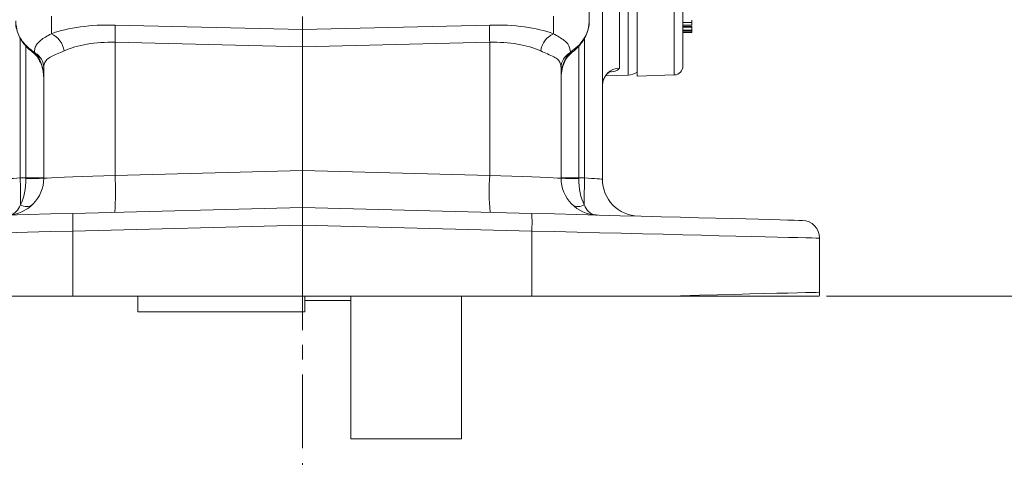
# Model space of a CAD drawing. Header units: inches. Extents: x 0.3 to 33.9, y 0.2 to 21.6.
# Tile 10 of 25: x 21 to 27.7, y 4.9 to 7.8. Entities that reach past the tile are written whole.
import ezdxf

# ---------------------------------------------------------------- set-up
doc = ezdxf.new("R2010")
doc.units = ezdxf.units.IN
doc.header["$MEASUREMENT"] = 0
doc.linetypes.add('CENTERX2', pattern=[0.8, 0.5, -0.1, 0.1, -0.1])
doc.layers.add('SLD-0', color=7, linetype='Continuous', lineweight=15)
doc.styles.add('SLDTEXTSTYLE0', font='TXT', dxfattribs={"width": 0.75})
doc.dimstyles.new('SLDDIMSTYLE0', dxfattribs={"dimtxt": 0.25, "dimasz": 0.13, "dimexe": 0, "dimexo": 0.0625, "dimgap": 0.0625, "dimtad": 0, "dimtih": 1, "dimtoh": 1, "dimrnd": 1e-09, "dimzin": 12, "dimdsep": 46, "dimtxsty": 'SLDTEXTSTYLE0', "dimsah": 1, "dimcen": 0.09, "dimadec": 0, "dimazin": 3, "dimtfac": 1, "dimtofl": 0, "dimtmove": 0, "dimatfit": 3, "dimfxl": 1, "dimfrac": 2, "dimtolj": 1, "dimtzin": 12, "dimarcsym": 0})

# ---------------------------------------------------------------- blocks, each defined once
blk = doc.blocks.new('_D_10')
at = {"layer": 'SLD-0'}
for p, q in [((23.0055, 13.5316), (31.06, 13.5316)), ((30.935, 13.5316), (30.935, 10.1526)), ((30.3636, 9.7786), (30.3128, 9.7786)), ((30.3128, 9.7786), (30.3128, 9.3817)), ((31.5065, 9.7786), (31.5573, 9.7786)), ((31.5573, 9.7786), (31.5573, 9.3817)), ((30.3128, 9.3817), (30.3636, 9.3817)), ((30.935, 5.952), (30.935, 9.3309)), ((31.5573, 9.3817), (31.5065, 9.3817)), ((26.5026, 5.952), (31.06, 5.952))]:
    blk.add_line(p, q, dxfattribs=at)
for points in [[(30.935, 13.5316), (30.915, 13.4016), (30.955, 13.4016)], [(30.935, 5.952), (30.955, 6.082), (30.915, 6.082)]]:
    blk.add_solid(points, dxfattribs=at)
at = {"layer": 'SLD-0', "char_height": 0.25, "attachment_point": 1, "style": 'SLDTEXTSTYLE0'}
for s, insert in [('7.58', (30.5102, 10.1516, -1.544)), ('192.52', (30.4271, 9.704, -1.544))]:
    blk.add_mtext(s, dxfattribs=dict(at, insert=insert))
blk = doc.blocks.new('_D_11')
at = {"layer": 'SLD-0'}
for p, q in [((26.8722, 12.2056), (29.0624, 12.2056)), ((28.9374, 12.2056), (28.9374, 9.4897)), ((28.366, 9.1156), (28.3152, 9.1156)), ((28.3152, 9.1156), (28.3152, 8.7187)), ((29.5089, 9.1156), (29.5597, 9.1156)), ((29.5597, 9.1156), (29.5597, 8.7187)), ((28.3152, 8.7187), (28.366, 8.7187)), ((28.9374, 5.952), (28.9374, 8.668)), ((29.5597, 8.7187), (29.5089, 8.7187)), ((26.5026, 5.952), (29.0624, 5.952))]:
    blk.add_line(p, q, dxfattribs=at)
for points in [[(28.9374, 12.2056), (28.9174, 12.0756), (28.9574, 12.0756)], [(28.9374, 5.952), (28.9574, 6.082), (28.9174, 6.082)]]:
    blk.add_solid(points, dxfattribs=at)
at = {"layer": 'SLD-0', "char_height": 0.25, "attachment_point": 1, "style": 'SLDTEXTSTYLE0'}
for s, insert in [('6.25', (28.5126, 9.4887, -1.544)), ('158.84', (28.4294, 9.041, -1.544))]:
    blk.add_mtext(s, dxfattribs=dict(at, insert=insert))

msp = doc.modelspace()

# ---------------------------------------------------------------- linework, layer by layer
at = {"color": 7, "linetype": 'Continuous', "lineweight": 15}
for p, q in [((24.8955, 7.8146), (24.8955, 7.9548)), ((24.9855, 7.9483), (24.9855, 6.7436)), ((25.1014, 7.9829), (25.1014, 7.4962)), ((25.22, 7.9782), (25.22, 7.4408)), ((22.9555, 7.7565), (22.9555, 7.8454)), ((25.53, 7.8042), (25.59, 7.8042)), ((21.6881, 7.7869), (22.9555, 7.7565)), ((22.9555, 7.7565), (24.223, 7.7869)), ((22.9555, 7.7565), (22.9555, 7.6398)), ((25.59, 7.7871), (25.53, 7.7871)), ((25.53, 7.7767), (25.59, 7.7767)), ((25.53, 7.7732), (25.59, 7.7732)), ((25.59, 7.753), (25.53, 7.753)), ((25.59, 7.7447), (25.53, 7.7447)), ((25.59, 7.7358), (25.53, 7.7358)), ((22.9555, 7.6398), (21.6881, 7.6702)), ((21.6881, 7.6702), (21.6881, 6.7699)), ((24.223, 7.6702), (22.9555, 7.6398)), ((24.223, 6.7699), (24.223, 7.6702)), ((21.1302, 7.6026), (21.1378, 7.5972)), ((21.1422, 7.6024), (21.1475, 7.5972)), ((22.9555, 6.8031), (22.9555, 7.6398)), ((24.7636, 7.5972), (24.7689, 7.6024)), ((24.7689, 7.6024), (24.8305, 7.6539)), ((21.2055, 6.751), (21.2055, 7.4986)), ((24.7055, 7.4986), (24.7055, 6.751)), ((25.0071, 7.4432), (25.1597, 7.4486)), ((25.22, 7.4408), (25.4721, 7.4496)), ((21.6881, 6.7699), (22.9555, 6.8031)), ((22.9555, 6.8031), (24.223, 6.7699)), ((22.9555, 6.8031), (22.9555, 6.5532)), ((21.0462, 6.7531), (21.0849, 6.7541)), ((21.0849, 6.7541), (21.2055, 6.7541)), ((24.7055, 6.7541), (24.8262, 6.7541)), ((24.8262, 6.7541), (24.8649, 6.7531)), ((21.4032, 6.5126), (22.9555, 6.5532)), ((22.9555, 6.5532), (24.5079, 6.5126)), ((22.9555, 6.4333), (22.9555, 6.5532)), ((22.9555, 6.4333), (21.4032, 6.3926)), ((22.9555, 6.4333), (22.9555, 5.952)), ((24.5079, 6.3926), (22.9555, 6.4333)), ((21.4032, 6.3926), (21.4032, 5.952)), ((24.5079, 5.952), (24.5079, 6.3926)), ((26.4555, 6.3447), (26.4555, 5.9785)), ((21.4032, 5.952), (20.5321, 5.952)), ((22.9555, 5.952), (21.4032, 5.952)), ((21.843, 5.8465), (21.843, 5.952)), ((24.5079, 5.952), (22.9555, 5.952)), ((22.971, 5.8465), (22.971, 5.952)), ((23.283, 4.987), (23.283, 5.952)), ((24.033, 4.987), (24.033, 5.952)), ((25.379, 5.952), (24.5079, 5.952)), ((22.971, 5.922), (23.283, 5.922)), ((21.843, 5.8465), (22.971, 5.8465)), ((23.283, 4.987), (24.033, 4.987))]:
    msp.add_line(p, q, dxfattribs=at)
at = {"color": 8, "linetype": 'Continuous', "lineweight": 15}
for p, q in [((25.1597, 7.4486), (25.1597, 7.985)), ((25.4721, 7.9871), (25.4721, 7.4496)), ((21.2568, 7.8482), (21.2568, 7.7285)), ((24.6543, 7.7285), (24.6543, 7.8482)), ((21.0462, 7.6978), (21.0462, 6.7531)), ((24.8649, 6.7531), (24.8649, 7.6993)), ((21.0849, 6.7541), (21.0849, 7.644)), ((24.8262, 7.6444), (24.8262, 6.7541))]:
    msp.add_line(p, q, dxfattribs=at)
at = {"color": 8, "linetype": 'Continuous', "lineweight": 15, "flags": 128}
for points in [[(21.0805, 7.6539), (21.0784, 7.6515), (21.0782, 7.6511)], [(21.1422, 7.6024), (21.1354, 7.6014), (21.1304, 7.6031)], [(24.7689, 7.6024), (24.7757, 7.6014), (24.7807, 7.6031)], [(24.8305, 7.6539), (24.8327, 7.6515), (24.8328, 7.6511)]]:
    msp.add_lwpolyline(points, dxfattribs=at)
at = {"color": 7, "linetype": 'Continuous', "lineweight": 15, "flags": 128}
for points in [[(20.9255, 6.7436), (20.9278, 6.7438), (20.9346, 6.7443), (20.9457, 6.7452), (20.9606, 6.7464), (20.9788, 6.7478), (20.9997, 6.7495), (21.0224, 6.7512), (21.0462, 6.7531)], [(21.2055, 6.751), (21.2114, 6.7512), (21.2289, 6.7519), (21.2577, 6.753), (21.297, 6.7546), (21.3459, 6.7565), (21.4032, 6.7587), (21.4677, 6.7613), (21.5378, 6.764), (21.6119, 6.7669), (21.6881, 6.7699)], [(24.223, 6.7699), (24.2992, 6.7669), (24.3733, 6.764), (24.4434, 6.7613), (24.5078, 6.7587), (24.5652, 6.7565), (24.6141, 6.7546), (24.6534, 6.753), (24.6821, 6.7519), (24.6997, 6.7512), (24.7055, 6.751)], [(24.8649, 6.7531), (24.8887, 6.7512), (24.9114, 6.7495), (24.9322, 6.7478), (24.9505, 6.7464), (24.9654, 6.7452), (24.9764, 6.7443), (24.9832, 6.7438), (24.9855, 6.7436)], [(19.5724, 6.4647), (19.5786, 6.4648), (19.5972, 6.4653), (19.628, 6.4661), (19.6709, 6.4672), (19.7256, 6.4687), (19.7916, 6.4704), (19.8687, 6.4724), (19.9562, 6.4747), (20.0536, 6.4773), (20.1602, 6.48), (20.2753, 6.4831), (20.3983, 6.4863), (20.5281, 6.4897), (20.6641, 6.4932), (20.8053, 6.4969), (20.9508, 6.5008), (21.0996, 6.5046), (21.2507, 6.5086), (21.4032, 6.5126)], [(24.5079, 6.5126), (24.6603, 6.5086), (24.8115, 6.5046), (24.9603, 6.5008), (25.1057, 6.4969), (25.2469, 6.4932), (25.3829, 6.4897), (25.5128, 6.4863), (25.6358, 6.4831), (25.7509, 6.48), (25.8575, 6.4773), (25.9549, 6.4747), (26.0424, 6.4724), (26.1194, 6.4704), (26.1855, 6.4687), (26.2402, 6.4672), (26.283, 6.4661), (26.3139, 6.4653), (26.3325, 6.4648), (26.3387, 6.4647)], [(21.4032, 6.3926), (21.2491, 6.3888), (21.0962, 6.3851), (20.9455, 6.3814), (20.7978, 6.3777), (20.654, 6.3742), (20.5151, 6.3708), (20.3817, 6.3675), (20.2547, 6.3644), (20.1349, 6.3614), (20.0229, 6.3587), (19.9195, 6.3561), (19.8253, 6.3538), (19.7408, 6.3517), (19.6665, 6.3499), (19.6028, 6.3483), (19.5502, 6.347), (19.509, 6.346), (19.4794, 6.3453), (19.4615, 6.3448), (19.4555, 6.3447)], [(26.4555, 6.3447), (26.4496, 6.3448), (26.4317, 6.3453), (26.4021, 6.346), (26.3609, 6.347), (26.3083, 6.3483), (26.2446, 6.3499), (26.1703, 6.3517), (26.0858, 6.3538), (25.9915, 6.3561), (25.8881, 6.3587), (25.7762, 6.3614), (25.6564, 6.3644), (25.5294, 6.3675), (25.396, 6.3708), (25.257, 6.3742), (25.1133, 6.3777), (24.9656, 6.3814), (24.8149, 6.3851), (24.662, 6.3888), (24.5079, 6.3926)], [(25.379, 5.952), (25.5143, 5.9553), (25.6432, 5.9585), (25.7648, 5.9615), (25.8785, 5.9643), (25.9836, 5.9669), (26.0794, 5.9692), (26.1654, 5.9714), (26.2409, 5.9732), (26.3057, 5.9748), (26.3592, 5.9761), (26.4011, 5.9772), (26.4313, 5.9779), (26.4495, 5.9783), (26.4555, 5.9785)]]:
    msp.add_lwpolyline(points, dxfattribs=at)
at = {"color": 7, "linetype": 'Continuous', "lineweight": 15}
for centre, radius, start, end in [((21.1944, 7.5921), 0.15, 7.5629, 65.40901), ((19.958, 7.7286), 1.7311, 358.0696, 1.9304), ((25.953, 7.7286), 1.731, 178.06944, 181.93056), ((24.7167, 7.5921), 0.15, 114.59112, 172.43683), ((21.0904, 7.4972), 0.1152, 0.7255, 60.27981), ((24.8207, 7.4972), 0.1152, 119.72011, 179.27446), ((25.1045, 7.3773), 0.1189, 91.50483, 179.541), ((25.1555, 7.5685), 0.12, 272, 302.51361), ((25.47, 7.5095), 0.06, 272, 0), ((20.9555, 6.751), 0.25, 271.5, 0), ((15.8423, 6.6047), 5.206, 359.61673, 1.63392), ((21.1144, 7.9279), 1.1805, 268.57198, 274.42796), ((19.8945, 6.6606), 1.7969, 355.51238, 3.48778), ((26.0166, 6.6606), 1.7969, 176.51219, 184.48767), ((24.9555, 6.751), 0.25, 180, 268.5), ((24.7967, 7.9279), 1.1805, 265.57204, 271.42802), ((30.0695, 6.6047), 5.2067, 178.36623, 180.38313), ((25.2355, 6.7436), 0.25, 180, 268.5), ((21.0875, 6.6321), 0.0736, 237.68442, 305.31539), ((24.8235, 6.6321), 0.0736, 234.68456, 302.31562), ((22.5498, 6.4526), 1.1482, 177.00557, 182.99443), ((23.3613, 6.4526), 1.1482, 357.00557, 2.99443), ((26.3355, 6.3447), 0.12, 0, 88.5), ((26.3355, 5.9785), 0.12, 347.24259, 0)]:
    msp.add_arc(centre, radius, start, end, dxfattribs=at)
at = {"color": 8, "linetype": 'Continuous', "lineweight": 15}
for centre, start, end in [((21.1433, 7.6092), 233.13344, 289.41794), ((24.7678, 7.6092), 250.65848, 306.68927)]:
    msp.add_arc(centre, 0.0127, start, end, dxfattribs=at)
at = {"color": 7, "linetype": 'Continuous', "lineweight": 15}
for centre, major_axis, ratio, start_param, end_param in [((21.7099, 7.5463), (0.6249, -0.0274), 0.383235, 1.622509, 2.398549), ((24.2012, 7.5463), (0.6249, 0.0274), 0.383235, 0.743044, 1.519084), ((21.7055, 7.4297), (0.4998, -0.0303), 0.478472, 1.634733, 2.410774), ((24.2055, 7.4297), (0.4998, 0.0303), 0.478472, 0.730819, 1.506859), ((21.0805, 7.4245), (0, 0.2045), 0.611254, 4.712389, 5.718047), ((24.8305, 7.4245), (0, 0.2045), 0.611254, 0.565139, 1.570796), ((20.9555, 6.751), (-0.0065, 0.2499), 0.517444, 3.888295, 4.686209), ((21.0805, 6.7542), (-0.0033, 0.25), 0.017441, 4.686437, 4.711704), ((24.9555, 6.751), (0.0065, 0.2499), 0.517444, 1.596976, 2.39489), ((24.8305, 6.7542), (0.0033, 0.25), 0.017441, 1.571481, 1.596748)]:
    msp.add_ellipse(centre, major_axis=major_axis, ratio=ratio, start_param=start_param, end_param=end_param, dxfattribs=at)
for points, knots in [([(25.53, 8.0363), (25.53, 7.9841), (25.53, 7.8787), (25.53, 7.7505), (25.53, 7.645), (25.53, 7.5681), (25.53, 7.5187), (25.53, 7.5126), (25.53, 7.5095)], [0, 0, 0, 0, 0.159873, 0.322664, 0.488197, 0.657718, 0.828396, 1, 1, 1, 1]), ([(21.0155, 7.8146), (21.0181, 7.7892), (21.0233, 7.7385), (21.0535, 7.6852), (21.0757, 7.6595), (21.0805, 7.6539)], [0, 0, 0, 0, 0.440119, 0.8775, 1, 1, 1, 1]), ([(21.0168, 7.8112), (21.0165, 7.8049), (21.0158, 7.7827), (21.0247, 7.7447), (21.0433, 7.7001), (21.0624, 7.6686), (21.0762, 7.6543), (21.0788, 7.6515)], [0, 0, 0, 0, 0.107755, 0.382777, 0.661478, 0.935602, 1, 1, 1, 1]), ([(24.8305, 7.6539), (24.8434, 7.6702), (24.8724, 7.7067), (24.8926, 7.7635), (24.8948, 7.8013), (24.8955, 7.8146)], [0, 0, 0, 0, 0.342388, 0.768147, 1, 1, 1, 1]), ([(24.8321, 7.6518), (24.8378, 7.6583), (24.8542, 7.6767), (24.875, 7.7139), (24.8907, 7.7617), (24.8973, 7.7967), (24.8955, 7.814), (24.8955, 7.8143)], [0, 0, 0, 0, 0.144557, 0.411891, 0.704274, 0.995783, 1, 1, 1, 1]), ([(25.59, 7.8042), (25.59, 7.8045), (25.59, 7.8054), (25.59, 7.8096), (25.59, 7.8145), (25.59, 7.8185), (25.59, 7.8196)], [0, 0, 0, 0, 0.180554, 0.445098, 0.846023, 1, 1, 1, 1]), ([(25.59, 7.7871), (25.59, 7.7876), (25.59, 7.7887), (25.59, 7.7931), (25.59, 7.7986), (25.59, 7.8042), (25.59, 7.8075), (25.59, 7.809)], [0, 0, 0, 0, 0.156709, 0.401173, 0.666274, 0.851908, 1, 1, 1, 1]), ([(21.1422, 7.6024), (21.1429, 7.6114), (21.1446, 7.6322), (21.1578, 7.6593), (21.1821, 7.6835), (21.215, 7.705), (21.2428, 7.7206), (21.2568, 7.7285)], [0, 0, 0, 0, 0.171643, 0.396296, 0.62426, 0.810866, 1, 1, 1, 1]), ([(24.6543, 7.7285), (24.6679, 7.7208), (24.6969, 7.7046), (24.7291, 7.6831), (24.7608, 7.6528), (24.7657, 7.6223), (24.7689, 7.6024)], [0, 0, 0, 0, 0.18345, 0.390895, 0.601313, 1, 1, 1, 1]), ([(25.59, 7.7767), (25.59, 7.777), (25.59, 7.7773), (25.59, 7.7803), (25.59, 7.7805)], [0, 0, 0, 0, 0.927695, 1, 1, 1, 1]), ([(25.59, 7.753), (25.59, 7.7553), (25.59, 7.7588), (25.59, 7.7663), (25.59, 7.7706), (25.59, 7.773), (25.59, 7.7732)], [0, 0, 0, 0, 0.50378, 0.737382, 0.971833, 1, 1, 1, 1]), ([(25.59, 7.753), (25.59, 7.7522), (25.59, 7.7508), (25.59, 7.7478), (25.59, 7.7458), (25.59, 7.7447)], [0, 0, 0, 0, 0.40967, 0.692671, 1, 1, 1, 1]), ([(25.59, 7.7358), (25.59, 7.7359), (25.59, 7.7361), (25.59, 7.7379), (25.59, 7.7403), (25.59, 7.7429), (25.59, 7.7442), (25.59, 7.7447)], [0, 0, 0, 0, 0.1422177, 0.3702965, 0.7054724, 0.8758491, 1, 1, 1, 1]), ([(21.0788, 7.6517), (21.0815, 7.6482), (21.0937, 7.6323), (21.1121, 7.6166), (21.1276, 7.6054), (21.1306, 7.6032)], [0, 0, 0, 0, 0.183163, 0.843459, 1, 1, 1, 1]), ([(21.0805, 7.6539), (21.0817, 7.6527), (21.0996, 7.6331), (21.1216, 7.6172), (21.1422, 7.6024)], [0, 0, 0, 0, 0.061954, 1, 1, 1, 1]), ([(21.1357, 7.599), (21.1392, 7.5959), (21.1534, 7.5834), (21.1741, 7.555), (21.1935, 7.5115), (21.2039, 7.4667), (21.2051, 7.4369), (21.2055, 7.4245)], [0, 0, 0, 0, 0.0700772, 0.2872547, 0.5354404, 0.806399, 1, 1, 1, 1]), ([(21.3431, 7.6119), (21.327, 7.6049), (21.2945, 7.5907), (21.2549, 7.5739), (21.2248, 7.5543), (21.2081, 7.5299), (21.2063, 7.5082), (21.2055, 7.4986)], [0, 0, 0, 0, 0.191641, 0.387772, 0.602568, 0.823877, 1, 1, 1, 1]), ([(24.7055, 7.4986), (24.7046, 7.5092), (24.7027, 7.5305), (24.6861, 7.5541), (24.6575, 7.5733), (24.618, 7.5901), (24.5842, 7.6048), (24.568, 7.6119)], [0, 0, 0, 0, 0.1937883, 0.3927758, 0.5971161, 0.8065699, 1, 1, 1, 1]), ([(24.7055, 7.4245), (24.7057, 7.4325), (24.7064, 7.4583), (24.714, 7.4999), (24.7316, 7.5449), (24.7526, 7.5779), (24.7693, 7.5933), (24.7754, 7.599)], [0, 0, 0, 0, 0.125354, 0.40205, 0.655572, 0.874095, 1, 1, 1, 1]), ([(24.7733, 7.5972), (24.7751, 7.5989), (24.7774, 7.6009), (24.7801, 7.6025), (24.7806, 7.6028)], [0, 0, 0, 0, 0.806609, 1, 1, 1, 1]), ([(24.7805, 7.6033), (24.7849, 7.6065), (24.803, 7.6198), (24.8215, 7.6358), (24.8322, 7.6506), (24.8328, 7.6514)], [0, 0, 0, 0, 0.230867, 0.959634, 1, 1, 1, 1]), ([(24.9856, 7.3786), (24.9856, 7.3788), (24.984, 7.3903), (24.9898, 7.4122), (25.0019, 7.4385), (25.0174, 7.4569), (25.0313, 7.4678), (25.041, 7.4728), (25.0416, 7.4729), (25.0419, 7.473)], [0, 0, 0, 0, 0.004368, 0.230047, 0.421569, 0.591027, 0.741998, 0.881768, 1, 1, 1, 1]), ([(24.9855, 6.7436), (24.9857, 6.7354), (24.9858, 6.7272), (24.9858, 6.732), (24.9858, 6.732)], [0, 0, 0, 0, 0.999969, 1, 1, 1, 1]), ([(21.0482, 6.5698), (21.0398, 6.5529), (21.0309, 6.5347), (21.011, 6.5166), (20.9979, 6.5084), (20.9819, 6.5035), (20.9732, 6.5019), (20.9683, 6.5014), (20.9656, 6.5012), (20.9641, 6.5011), (20.9632, 6.5011), (20.9628, 6.5011), (20.9625, 6.5011), (20.9624, 6.5011), (20.9622, 6.501), (20.9621, 6.501)], [0, 0, 0, 0, 0.42625, 0.457293, 0.712383, 0.842295, 0.912354, 0.951016, 0.972553, 0.984601, 0.991356, 0.995145, 0.996106, 0.996742, 1, 1, 1, 1]), ([(24.949, 6.501), (24.9489, 6.501), (24.9487, 6.5011), (24.9485, 6.5011), (24.9483, 6.5011), (24.9479, 6.5011), (24.947, 6.5011), (24.9455, 6.5012), (24.9428, 6.5014), (24.9379, 6.5019), (24.9291, 6.5035), (24.9132, 6.5084), (24.9001, 6.5166), (24.8802, 6.5347), (24.8712, 6.5529), (24.8629, 6.5698)], [0, 0, 0, 0, 0.003258, 0.003894, 0.004855, 0.008644, 0.015399, 0.027447, 0.048985, 0.087646, 0.157705, 0.287617, 0.542707, 0.57375, 1, 1, 1, 1]), ([(26.4526, 5.952), (26.4498, 5.952), (26.4445, 5.952), (26.4023, 5.952), (26.3384, 5.952), (26.2504, 5.952), (26.1392, 5.952), (26.0068, 5.952), (25.8393, 5.952), (25.633, 5.952), (25.4637, 5.952), (25.379, 5.952)], [0, 0, 0, 0, 0.110362, 0.213754, 0.317476, 0.420866, 0.524226, 0.627917, 0.731274, 0.865638, 1, 1, 1, 1])]:
    msp.add_open_spline(points, degree=3, knots=knots, dxfattribs=at)
at = {"color": 8, "linetype": 'Continuous', "lineweight": 15}
msp.add_open_spline([(25.1014, 7.4962), (25.0982, 7.4914), (25.0919, 7.4819), (25.0658, 7.4733), (25.0433, 7.4703), (25.0416, 7.47)], degree=3, knots=[0, 0, 0, 0, 0.479276, 0.962741, 1, 1, 1, 1], dxfattribs=at)
at = {"layer": 'SLD-0', "linetype": 'CENTERX2', "lineweight": 0}
msp.add_line((22.9555, 17.4229), (22.9555, 3.5928), dxfattribs=at)

# ---------------------------------------------------------------- dimensions: what is measured, and where the dimension line sits
at = {"layer": 'SLD-0'}
for base, p2, picture, middle in [((30.935, 13.5316), (22.9555, 13.5316), '_D_10', (30.935, 9.7418)), ((28.9374, 12.2056), (26.8222, 12.2056), '_D_11', (28.9374, 9.0788))]:
    dim = msp.add_linear_dim(base=base, p1=(26.4526, 5.952), p2=p2, angle=90, dimstyle='SLDDIMSTYLE0', dxfattribs=at)
    dim.commit()
    dim.dimension.update_dxf_attribs({"geometry": picture, "text_midpoint": middle, "dimtype": 160})

doc.saveas('drawing.dxf')
